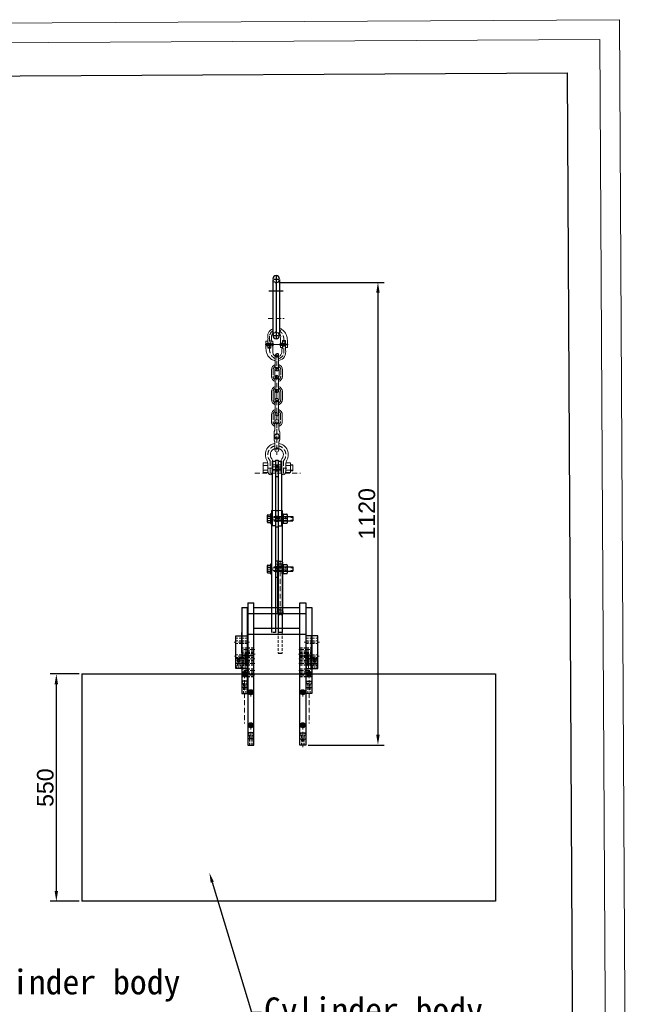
# Model space of a CAD drawing. Header units: millimetres. Extents: x 8906 to 12292, y 11483 to 16253.
# Tile 3 of 3: x 10813 to 12292, y 13868 to 16253. Entities that reach past the tile are written whole.
import ezdxf
from ezdxf import colors
from ezdxf.entities.mleader import LeaderData, LeaderLine
from ezdxf.math import Vec2, Vec3

# ---------------------------------------------------------------- set-up
doc = ezdxf.new("R2010")
doc.units = ezdxf.units.MM
for name, pattern in [('ACAD_ISO10W100', [18, 12, -3, 0, -3]), ('CENTER', [2, 1.25, -0.25, 0.25, -0.25]), ('DASHDOTX2', [50.8, 25.4, -12.7, 0, -12.7]), ('DASHED', [0.75, 0.5, -0.25]), ('DASHED2', [9.525, 6.35, -3.175]), ('HIDDEN', [0.375, 0.25, -0.125]), ('HIDDEN2', [4.7625, 3.175, -1.5875])]:
    doc.linetypes.add(name, pattern=pattern)
for name, color, linetype, lineweight in [('1粗实线层', 7, 'Continuous', 20), ('3轮廓线层', 7, 'Continuous', 30), ('4中心线层', 1, 'ACAD_ISO10W100', 15), ('5虚线', 2, 'DASHED2', 15), ('图层1轮廓线层', 7, 'Continuous', 40), ('图层3中心线层', 1, 'DASHDOTX2', 20), ('图层4虚线', 2, 'HIDDEN2', 15)]:
    doc.layers.add(name, color=color, linetype=linetype, lineweight=lineweight)
for name, color, linetype in [('1轮廓实线层', 7, 'Continuous'), ('3中心线层', 1, 'CENTER'), ('5虚线层', 2, 'DASHED'), ('6剖面线层', 2, 'DASHED')]:
    doc.layers.add(name, color=color, linetype=linetype)
doc.styles.get("Standard").update_dxf_attribs({"font": 'arial.ttf'})
doc.dimstyles.new('ISO-25', dxfattribs={"dimscale": 10, "dimtxt": 4, "dimasz": 2.5, "dimexe": 1.5, "dimexo": 0.625, "dimtad": 1, "dimdec": 1, "dimtxsty": 'Standard', "dimcen": 2.5, "dimclrd": 4, "dimclre": 4, "dimclrt": 3, "dimadec": 0, "dimazin": 0, "dimtfac": 1, "dimtdec": 1, "dimtmove": 0, "dimatfit": 3, "dimfxl": 1, "dimarcsym": 0})

# ---------------------------------------------------------------- blocks, each defined once
blk = doc.blocks.new('*D28')
at = {"layer": '3轮廓线层', "color": 4, "lineweight": -2, "transparency": 16777216}
for p, q in [((11439.968317, 15616.432999), (11695.274186, 15616.432999)), ((11680.274186, 15591.432999), (11680.274186, 14520.876677)), ((11511.618166, 14495.876677), (11695.274186, 14495.876677))]:
    blk.add_line(p, q, dxfattribs=at)
at = {"layer": '3轮廓线层', "color": 4, "transparency": 16777216}
for points in [[(11676.10752, 15591.432999), (11684.440853, 15591.432999), (11680.274186, 15616.432999)], [(11676.10752, 14520.876677), (11684.440853, 14520.876677), (11680.274186, 14495.876677)]]:
    blk.add_solid(points, dxfattribs=at)
at = {"layer": 'Defpoints', "color": 0, "transparency": 16777216}
for p in [(11433.718317, 15616.432999), (11505.368166, 14495.876677), (11680.274186, 14495.876677)]:
    blk.add_point(p, dxfattribs=at)
at = {"layer": '3轮廓线层', "color": 3, "transparency": 16777216, "insert": (11653.601267, 15056.154838), "char_height": 40, "attachment_point": 5, "rotation": 90}
blk.add_mtext('1120', dxfattribs=at)
blk = doc.blocks.new('*D30')
at = {"layer": '3轮廓线层', "color": 4, "lineweight": -2, "transparency": 16777216}
for p, q in [((10956.732217, 14668.266549), (10886.30555, 14668.266549)), ((10901.30555, 14142.641549), (10901.30555, 14643.266549)), ((10956.732217, 14117.641549), (10886.30555, 14117.641549))]:
    blk.add_line(p, q, dxfattribs=at)
at = {"layer": '3轮廓线层', "color": 4, "transparency": 16777216}
for points in [[(10897.138884, 14643.266549), (10905.472217, 14643.266549), (10901.30555, 14668.266549)], [(10897.138884, 14142.641549), (10905.472217, 14142.641549), (10901.30555, 14117.641549)]]:
    blk.add_solid(points, dxfattribs=at)
at = {"layer": 'Defpoints', "color": 0, "transparency": 16777216}
for p in [(10901.30555, 14668.266549), (10962.982217, 14668.266549), (10962.982217, 14117.641549)]:
    blk.add_point(p, dxfattribs=at)
at = {"layer": '3轮廓线层', "color": 3, "transparency": 16777216, "insert": (10874.632631, 14392.954049), "char_height": 40, "attachment_point": 5, "rotation": 90}
blk.add_mtext('550', dxfattribs=at)

msp = doc.modelspace()

# ---------------------------------------------------------------- linework, layer by layer
for p, q in [((11425.72, 15623.82), (11425.72, 15487.82)), ((11441.72, 15623.82), (11441.72, 15487.82)), ((11412.59, 15036.1), (11412.59, 15052.81)), ((11412.59, 15049.26), (11420.37, 15049.26)), ((11413.86, 15054.08), (11420.37, 15054.08)), ((11428.15, 15050.01), (11474.25, 15050.01)), ((11412.59, 15039.64), (11420.37, 15039.64)), ((11413.86, 15034.83), (11420.37, 15034.83)), ((11428.15, 15038.9), (11474.25, 15038.9)), ((11412.59, 14914.09), (11412.59, 14930.8)), ((11413.86, 14932.07), (11420.37, 14932.07)), ((11412.59, 14927.26), (11420.37, 14927.26)), ((11412.59, 14917.64), (11420.37, 14917.64)), ((11413.86, 14912.82), (11420.37, 14912.82)), ((11428.15, 14928), (11474.25, 14928)), ((11428.15, 14916.89), (11474.25, 14916.89))]:
    msp.add_line(p, q)
at = {"linetype": 'HIDDEN'}
for p, q in [((11428.15, 15048.42), (11458.17, 15048.42)), ((11468.17, 15048.42), (11474.25, 15048.42)), ((11428.15, 15040.48), (11458.17, 15040.48)), ((11468.17, 15040.48), (11474.25, 15040.48)), ((11428.15, 14926.42), (11458.17, 14926.42)), ((11428.15, 14918.48), (11458.17, 14918.48)), ((11468.17, 14926.42), (11474.25, 14926.42)), ((11468.17, 14918.48), (11474.25, 14918.48))]:
    msp.add_line(p, q, dxfattribs=at)
for centre, start, end in [((11413.86, 15052.81), 90, 180), ((11413.86, 15050.53), 180, 270), ((11413.86, 15047.99), 90, 180), ((11413.86, 15040.91), 180, 270), ((11413.86, 15038.37), 90, 180), ((11413.86, 15036.1), 180, 270), ((11413.86, 14930.8), 90, 180), ((11413.86, 14928.53), 180, 270), ((11413.86, 14925.99), 90, 180), ((11413.86, 14918.91), 180, 270), ((11413.86, 14916.37), 90, 180), ((11413.86, 14914.09), 180, 270)]:
    msp.add_arc(centre, 1.27, start, end)
at = {"layer": '1粗实线层'}
for p, q in [((11413.96, 15458.67), (11413.96, 15479.86)), ((11422.63, 15485.49), (11422.63, 15477.71)), ((11433.71, 15495.83), (11433.72, 15495.83)), ((11444.3, 15458.67), (11444.3, 15482.56)), ((11408.8, 15474.43), (11408.8, 15457.09)), ((11408.8, 15474.43), (11408.81, 15466.55)), ((11408.8, 15474.43), (11413.96, 15474.43)), ((11413.93, 15474.43), (11413.93, 15457.09)), ((11413.96, 15468.99), (11413.93, 15468.99)), ((11413.96, 15464.11), (11413.93, 15464.11)), ((11413.93, 15457.09), (11420.62, 15457.09)), ((11413.93, 15457.09), (11413.96, 15457.09)), ((11420.58, 15458.67), (11413.96, 15458.67)), ((11421.95, 15476.64), (11420.58, 15476)), ((11420.58, 15458.67), (11420.58, 15476)), ((11420.58, 15474.43), (11420.62, 15474.43)), ((11420.62, 15468.99), (11420.58, 15468.99)), ((11420.62, 15464.11), (11420.58, 15464.11)), ((11420.62, 15474.43), (11420.62, 15457.09)), ((11420.62, 15474.43), (11425.74, 15474.43)), ((11425.74, 15474.43), (11425.74, 15450.53)), ((11425.74, 15468.99), (11427.12, 15468.99)), ((11425.74, 15464.11), (11427.13, 15464.11)), ((11444.3, 15468.99), (11442.92, 15468.99)), ((11444.3, 15464.11), (11442.92, 15464.11)), ((11442.92, 15464.11), (11442.92, 15464.11)), ((11449.42, 15458.67), (11444.3, 15458.67)), ((11447.41, 15447.61), (11447.41, 15455.39)), ((11448.09, 15456.46), (11449.46, 15457.09)), ((11449.42, 15458.67), (11449.42, 15476)), ((11456.12, 15476), (11449.42, 15476)), ((11449.46, 15474.43), (11449.46, 15457.09)), ((11449.46, 15474.43), (11456.08, 15474.43)), ((11456.08, 15474.43), (11456.08, 15453.24)), ((11456.12, 15458.67), (11456.12, 15476)), ((11461.24, 15458.67), (11456.12, 15458.67)), ((11461.24, 15458.67), (11461.24, 15476)), ((11461.24, 15458.67), (11461.24, 15466.55)), ((11431.61, 15440.73), (11431.61, 15406.07)), ((11435.61, 15440.6), (11435.61, 15440.6)), ((11439.61, 15440.6), (11439.61, 15406.2)), ((11422.41, 15405), (11422.41, 15389)), ((11430.41, 15405), (11430.41, 15389)), ((11431.54, 15387.93), (11431.54, 15353.28)), ((11435.54, 15387.8), (11435.54, 15387.8)), ((11439.54, 15387.8), (11439.54, 15353.41)), ((11440.81, 15405), (11440.81, 15389)), ((11448.81, 15405), (11448.81, 15389)), ((11422.34, 15352.21), (11422.34, 15342.79)), ((11422.34, 15342.79), (11422.34, 15332.92)), ((11430.34, 15352.21), (11430.34, 15342.79)), ((11430.34, 15342.79), (11430.34, 15332.92)), ((11440.74, 15352.21), (11440.74, 15342.79)), ((11440.74, 15342.79), (11440.74, 15332.92)), ((11448.74, 15352.21), (11448.74, 15342.79)), ((11448.74, 15342.79), (11448.74, 15332.92)), ((11431.48, 15331.85), (11431.48, 15297.2)), ((11435.48, 15331.72), (11435.48, 15331.72)), ((11439.48, 15331.72), (11439.48, 15297.33)), ((11422.21, 15296.13), (11422.21, 15280.13)), ((11430.21, 15296.13), (11430.21, 15280.13)), ((11440.61, 15296.13), (11440.61, 15280.13)), ((11448.61, 15296.13), (11448.61, 15280.13)), ((11430.69, 15260.83), (11430.69, 15279.65)), ((11440.14, 15260.72), (11440.14, 15279.65)), ((11428.52, 15254.44), (11428.52, 15254.44)), ((11428.52, 15244.96), (11428.52, 15254.17)), ((11428.52, 15244.92), (11428.52, 15254.17)), ((11428.52, 15244.96), (11428.52, 15235.75)), ((11442.31, 15244.96), (11442.31, 15254.17)), ((11442.31, 15245.01), (11442.31, 15235.75)), ((11442.31, 15244.97), (11442.31, 15235.75)), ((11430.69, 15229.21), (11430.69, 15210.27)), ((11440.14, 15229.09), (11440.14, 15210.27)), ((11442.31, 15235.49), (11442.31, 15235.49)), ((11413.56, 15179.24), (11402.65, 15179.24)), ((11402.65, 15179.24), (11402.65, 15156.21)), ((11402.65, 15173.24), (11413.55, 15173.24)), ((11413.55, 15178.07), (11413.55, 15156.21)), ((11425.67, 15181.89), (11425.67, 15160.46)), ((11425.67, 15175), (11445.07, 15175)), ((11445.07, 15181.89), (11445.07, 15160.46)), ((11457.18, 15179.24), (11468.09, 15179.24)), ((11457.19, 15178.07), (11457.19, 15156.21)), ((11457.19, 15173.79), (11457.19, 15175)), ((11468.09, 15173.24), (11457.19, 15173.24)), ((11468.09, 15179.24), (11468.09, 15156.21)), ((11468.09, 15175), (11474.15, 15175)), ((11474.14, 15173.79), (11468.09, 15173.79)), ((11474.15, 15175), (11474.14, 15173.79)), ((11474.15, 15175), (11474.15, 15160.46)), ((11402.65, 15162.22), (11413.55, 15162.22)), ((11402.65, 15156.21), (11413.55, 15156.21)), ((11425.67, 15160.46), (11445.07, 15160.46)), ((11468.09, 15162.22), (11457.19, 15162.22)), ((11468.09, 15156.21), (11457.19, 15156.21)), ((11474.14, 15161.67), (11468.09, 15161.67)), ((11468.09, 15160.46), (11474.15, 15160.46))]:
    msp.add_line(p, q, dxfattribs=at)
at = {"layer": '1粗实线层', "extrusion": (-0.001846, -0.007044, 0.999973), "elevation": 3598.98}
for points in [[(12272.51, 16278.66), (12298.36, 11526.73), (8938.41, 11508.45), (8912.56, 16260.38)], [(12224.77, 16230.4), (12250.1, 11574.47), (8986.15, 11556.71), (8960.82, 16212.65)]]:
    msp.add_lwpolyline(points, close=True, dxfattribs=at)
at = {"layer": '1粗实线层'}
msp.add_circle((11435.41, 15244.96), 5.12, dxfattribs=at)
msp.add_circle((11435.41, 15244.96), 5.12, dxfattribs=at)
for centre, radius, start, end in [((11433.66, 15485.49), 20.48, 112.81602, 195.94237), ((11421.45, 15477.71), 1.18, 294.95653, 0), ((11433.66, 15485.49), 11.03, 136.0669, 180), ((11433.66, 15485.49), 11.03, 344.64111, 43.08014), ((11436.38, 15447.61), 20.48, 280.90854, 15.94237), ((11448.59, 15455.39), 1.18, 114.95654, 180), ((11436.38, 15447.61), 11.03, 164.64111, 248.7255), ((11435.61, 15440.6), 4, 0, 181.85653), ((11435.67, 15447.8), 11.2, 268.96832, 270), ((11436.38, 15447.61), 11.03, 290.57598, 0), ((11435.61, 15405), 13.2, 107.6397, 180), ((11435.61, 15405), 5.2, 140.28486, 180), ((11435.61, 15406.2), 4, 178.14347, 0), ((11435.61, 15405), 5.2, 90, 90.10036), ((11435.61, 15405), 13.2, 0, 72.3603), ((11435.61, 15405), 5.2, 0, 39.71514), ((11435.61, 15389), 13.2, 180, 252.06961), ((11435.61, 15389), 5.2, 180, 218.60243), ((11435.54, 15387.8), 4, 0, 181.85653), ((11435.61, 15389), 5.2, 263.81354, 270), ((11435.61, 15389), 5.2, 319.19758, 0), ((11435.61, 15389), 13.2, 287.34948, 0), ((11435.54, 15352.21), 13.2, 107.6397, 180), ((11435.54, 15352.21), 13.2, 0, 72.3603), ((11435.54, 15352.21), 5.2, 140.28486, 180), ((11435.48, 15331.72), 4, 0, 181.85653), ((11435.54, 15353.41), 4, 178.14347, 0), ((11435.54, 15352.21), 5.2, 89.99939, 90.10036), ((11435.54, 15352.21), 5.2, 0, 39.71514), ((11435.54, 15332.92), 13.2, 180, 252.06961), ((11435.54, 15332.92), 5.2, 180, 218.60243), ((11435.54, 15332.92), 5.2, 263.81354, 270), ((11435.54, 15332.92), 5.2, 319.19758, 0), ((11435.54, 15332.92), 13.2, 287.34948, 0), ((11435.41, 15296.13), 13.2, 107.33993, 180), ((11435.41, 15296.13), 5.2, 139.16218, 180), ((11435.48, 15297.33), 4, 178.14347, 0), ((11435.41, 15296.13), 13.2, 0, 72.06003), ((11435.41, 15296.13), 5.2, 0, 38.56532), ((11435.41, 15280.13), 13.2, 180, 249.0148), ((11435.41, 15280.13), 5.2, 180, 0), ((11435.41, 15279.65), 4.73, 0, 180), ((11435.41, 15280.13), 13.2, 290.9852, 0), ((11429.7, 15254.17), 1.18, 154.66797, 179.99885), ((11435.41, 15244.96), 6.89, 179.6087, 180.38901), ((11429.51, 15260.83), 1.18, 348.91622, 0), ((11441.13, 15254.17), 1.18, 0, 25.33254), ((11435.41, 15244.96), 6.89, 359.6087, 0.38901), ((11435.37, 15199.24), 27.88, 99.76254, 211.95275), ((11429.7, 15235.75), 1.18, 180, 205.33254), ((11435.37, 15199.24), 27.88, 328.04725, 80.23746), ((11441.32, 15229.09), 1.18, 168.91622, 180), ((11441.13, 15235.75), 1.18, 334.66797, 359.99885), ((11435.37, 15199.24), 15.76, 107.4576, 218.49995), ((11435.41, 15210.27), 4.73, 180, 0), ((11435.37, 15199.24), 15.76, 321.50005, 72.5424), ((11401.43, 15178.07), 12.12, 0, 31.95275), ((11413.55, 15181.89), 12.12, 0, 38.49995), ((11457.19, 15181.89), 12.12, 141.50005, 180), ((11469.31, 15178.07), 12.12, 148.04725, 180)]:
    msp.add_arc(centre, radius, start, end, dxfattribs=at)
at = {"layer": '1粗实线层', "extrusion": (0, 0, -1)}
for centre, major_axis, ratio, start_param, end_param in [((11435.41, 15244.96), (0, -7.87), 0.875637, 4.712389, 7.8608613), ((11435.41, 15244.96), (0, 7.87), 0.875637, 4.712389, 4.7192687), ((11435.41, 15244.96), (0, 7.87), 0.875637, 7.8539816, 7.8608613), ((11419.61, 15160.46), (0, -9.7), 0.625, 4.712389, 7.8539816), ((11451.13, 15160.46), (0, -9.7), 0.625, 4.712389, 7.8539816)]:
    msp.add_ellipse(centre, major_axis=major_axis, ratio=ratio, start_param=start_param, end_param=end_param, dxfattribs=at)
at = {"layer": '1粗实线层'}
msp.add_open_spline([(11461.24, 15476), (11461.11, 15476.78), (11460.85, 15478.32), (11459.92, 15486.11), (11456.74, 15494.08), (11449.73, 15501.64), (11444.82, 15504.31), (11442.61, 15504.97), (11441.72, 15505.16)], degree=3, knots=[0, 0, 0, 0, 1, 2, 3, 4, 5, 5.5735185, 5.5735185, 5.5735185, 5.5735185], dxfattribs=at)
for points in [[(11408.8, 15457.09), (11408.93, 15456.32), (11409.18, 15454.77), (11410.14, 15446.98), (11413.23, 15439.03), (11420.61, 15431.41), (11424.92, 15428.5), (11434, 15427.02), (11430.65, 15427.47), (11432.38, 15427.3)], [(11428.64, 15254.68), (11428.8, 15255.03), (11428.96, 15255.37), (11429.35, 15256.33), (11429.63, 15256.97), (11430.24, 15258.92), (11430.48, 15259.64), (11430.59, 15260.23), (11430.67, 15260.61)], [(11442.2, 15254.68), (11442.03, 15255.03), (11441.87, 15255.37), (11441.48, 15256.33), (11441.2, 15256.96), (11440.58, 15258.93), (11440.36, 15259.59), (11440.22, 15260.34), (11440.14, 15260.72)], [(11428.63, 15235.25), (11428.8, 15234.9), (11428.96, 15234.55), (11429.35, 15233.59), (11429.63, 15232.96), (11430.25, 15230.99), (11430.47, 15230.34), (11430.61, 15229.58), (11430.69, 15229.21)], [(11442.19, 15235.25), (11442.03, 15234.9), (11441.87, 15234.55), (11441.48, 15233.59), (11441.2, 15232.96), (11440.59, 15231.01), (11440.35, 15230.28), (11440.24, 15229.7), (11440.16, 15229.32)]]:
    msp.add_open_spline(points, degree=3, dxfattribs=at)
at = {"layer": '1轮廓实线层'}
for centre, start, end in [((11433.72, 15625.57), 0, 180), ((11433.72, 15487.82), 180, 0)]:
    msp.add_arc(centre, 8, start, end, dxfattribs=at)
at = {"layer": '3中心线层'}
for p, q in [((11428, 15624.46), (11440.4, 15624.46)), ((11433.72, 15633.57), (11433.72, 15481.57)), ((11416.12, 15596.46), (11451.07, 15596.46)), ((11428.28, 15487.82), (11439.15, 15487.82))]:
    msp.add_line(p, q, dxfattribs=at)
at = {"layer": '3轮廓线层'}
for p, q in [((11424.37, 15183.96), (11424.37, 15026.95)), ((11424.37, 15183.96), (11432.37, 15183.96)), ((11432.37, 15186.46), (11432.37, 14768.99)), ((11432.37, 15186.46), (11438.37, 15186.46)), ((11432.37, 15172.46), (11438.37, 15172.46)), ((11432.37, 15169.71), (11438.37, 15169.71)), ((11438.37, 15186.46), (11438.37, 14768.99)), ((11438.37, 15183.96), (11446.37, 15183.96)), ((11446.37, 15183.96), (11446.37, 15026.95)), ((11432.37, 15163.21), (11438.37, 15163.21)), ((11432.37, 15160.46), (11438.37, 15160.46)), ((11432.37, 15160.46), (11438.37, 15160.46)), ((11432.37, 15146.46), (11438.37, 15146.46)), ((11420.37, 15055.95), (11420.37, 15032.95)), ((11422.37, 15055.95), (11420.37, 15055.95)), ((11420.37, 15055.95), (11420.37, 15032.95)), ((11422.37, 15055.95), (11420.37, 15055.95)), ((11420.37, 15054.08), (11420.37, 15034.83)), ((11422.37, 15064.48), (11422.37, 14768.99)), ((11422.37, 15064.48), (11424.37, 15064.48)), ((11422.37, 15032.95), (11422.37, 15055.95)), ((11422.37, 15032.95), (11422.37, 15055.95)), ((11432.37, 15064.45), (11438.37, 15064.45)), ((11432.37, 15050.45), (11438.37, 15050.45)), ((11432.37, 15050.45), (11438.37, 15050.45)), ((11432.37, 15047.7), (11438.37, 15047.7)), ((11432.37, 15047.7), (11438.37, 15047.7)), ((11446.37, 15064.48), (11448.37, 15064.48)), ((11448.37, 15064.48), (11448.37, 14768.99)), ((11448.37, 15033), (11448.37, 15056)), ((11448.37, 15056), (11450.37, 15056)), ((11448.37, 15032.95), (11448.37, 15055.95)), ((11448.37, 15055.95), (11450.37, 15055.95)), ((11450.37, 15056), (11450.37, 15033)), ((11450.37, 15055.95), (11450.37, 15032.95)), ((11450.37, 15054.05), (11450.37, 15034.71)), ((11450.37, 15049.87), (11460.37, 15049.87)), ((11451.67, 15055.35), (11459.07, 15055.35)), ((11451.67, 15049.87), (11459.07, 15049.87)), ((11460.37, 15054.05), (11460.37, 15034.71)), ((11474.25, 15050.01), (11474.25, 15038.9)), ((11420.37, 15032.95), (11422.37, 15032.95)), ((11420.37, 15032.95), (11422.37, 15032.95)), ((11432.37, 15026.95), (11424.37, 15026.95)), ((11432.37, 15041.2), (11438.37, 15041.2)), ((11432.37, 15041.2), (11438.37, 15041.2)), ((11432.37, 15038.45), (11438.37, 15038.45)), ((11432.37, 15038.45), (11438.37, 15038.45)), ((11432.37, 15024.45), (11438.37, 15024.45)), ((11438.37, 15026.95), (11446.37, 15026.95)), ((11450.37, 15033), (11448.37, 15033)), ((11450.37, 15032.95), (11448.37, 15032.95)), ((11450.37, 15038.9), (11460.37, 15038.9)), ((11451.67, 15038.9), (11459.07, 15038.9)), ((11451.67, 15033.41), (11459.07, 15033.41)), ((11420.37, 14933.95), (11420.37, 14910.95)), ((11422.37, 14933.95), (11420.37, 14933.95)), ((11420.37, 14932.07), (11420.37, 14912.82)), ((11422.37, 14910.95), (11422.37, 14933.95)), ((11432.37, 14942.45), (11438.37, 14942.45)), ((11432.37, 14928.45), (11438.37, 14928.45)), ((11437.37, 14935.08), (11437.37, 14817.62)), ((11438.37, 14935.08), (11448.37, 14935.08)), ((11448.37, 14911), (11448.37, 14934)), ((11448.37, 14934), (11450.37, 14934)), ((11449.37, 14935.08), (11449.37, 14817.62)), ((11450.37, 14934), (11450.37, 14911)), ((11450.37, 14932.05), (11450.37, 14912.71)), ((11451.67, 14933.35), (11459.07, 14933.35)), ((11460.37, 14932.05), (11460.37, 14912.71)), ((11420.37, 14910.95), (11422.37, 14910.95)), ((11432.37, 14925.7), (11438.37, 14925.7)), ((11432.37, 14919.2), (11438.37, 14919.2)), ((11432.37, 14916.45), (11438.37, 14916.45)), ((11450.37, 14911), (11448.37, 14911)), ((11450.37, 14927.86), (11460.37, 14927.86)), ((11450.37, 14916.89), (11460.37, 14916.89)), ((11451.67, 14927.86), (11459.07, 14927.86)), ((11451.67, 14916.89), (11459.07, 14916.89)), ((11451.67, 14911.41), (11459.07, 14911.41)), ((11474.25, 14928), (11474.25, 14916.89)), ((11432.37, 14902.45), (11438.37, 14902.45)), ((11365.37, 14840.5), (11365.37, 14495.88)), ((11365.37, 14840.5), (11379.37, 14840.5)), ((11379.37, 14495.88), (11379.37, 14840.5)), ((11491.37, 14495.88), (11491.37, 14840.5)), ((11491.37, 14840.5), (11505.37, 14840.5)), ((11505.37, 14840.5), (11505.37, 14495.88)), ((11350.37, 14829.58), (11350.37, 14620.88)), ((11350.37, 14829.58), (11364.37, 14829.57)), ((11350.37, 14829.39), (11364.37, 14829.39)), ((11364.37, 14620.88), (11364.37, 14829.57)), ((11364.37, 14814.94), (11506.37, 14814.94)), ((11379.37, 14829.39), (11491.37, 14829.39)), ((11447.92, 14820.96), (11448.91, 14820.96)), ((11506.37, 14620.88), (11506.37, 14829.44)), ((11506.37, 14829.44), (11520.37, 14829.42)), ((11506.37, 14829.39), (11520.37, 14829.39)), ((11520.37, 14829.42), (11520.37, 14620.88)), ((11350.37, 14718.99), (11350.37, 14768.99)), ((11364.37, 14764.94), (11506.37, 14764.94)), ((11365.37, 14718.99), (11365.37, 14768.99)), ((11365.37, 14768.99), (11365.37, 14718.99)), ((11379.37, 14779.39), (11491.37, 14779.39)), ((11438.37, 14769.47), (11448.37, 14769.47)), ((11505.37, 14768.99), (11505.37, 14718.99)), ((11520.37, 14768.99), (11520.37, 14718.99)), ((11336.37, 14681.88), (11336.37, 14760.87)), ((11336.37, 14760.87), (11350.37, 14760.87)), ((11351.37, 14681.88), (11351.37, 14760.87)), ((11351.37, 14760.87), (11365.37, 14760.87)), ((11519.37, 14760.87), (11505.37, 14760.87)), ((11519.37, 14681.88), (11519.37, 14760.87)), ((11534.37, 14760.87), (11520.37, 14760.87)), ((11534.37, 14681.88), (11534.37, 14760.87)), ((11438.37, 14718.99), (11448.37, 14718.99)), ((11350.37, 14705.87), (11336.37, 14705.87)), ((11350.37, 14693.87), (11336.37, 14693.87)), ((11364.37, 14711.99), (11350.37, 14711.99)), ((11365.37, 14705.87), (11351.37, 14705.87)), ((11365.37, 14693.87), (11351.37, 14693.87)), ((11379.37, 14711.99), (11365.37, 14711.99)), ((11491.37, 14711.99), (11505.37, 14711.99)), ((11505.37, 14705.87), (11519.37, 14705.87)), ((11505.37, 14693.87), (11519.37, 14693.87)), ((11506.37, 14711.99), (11520.37, 14711.99)), ((11520.37, 14705.87), (11534.37, 14705.87)), ((11520.37, 14693.87), (11534.37, 14693.87)), ((10962.98, 14668.27), (11964.95, 14668.27)), ((10962.98, 14668.27), (10962.98, 14117.64)), ((11350.37, 14681.88), (11336.37, 14681.88)), ((11364.37, 14681.88), (11350.37, 14681.88)), ((11364.37, 14668.88), (11350.37, 14668.88)), ((11365.37, 14681.88), (11351.37, 14681.88)), ((11505.37, 14681.88), (11519.37, 14681.88)), ((11506.37, 14681.88), (11520.37, 14681.88)), ((11506.37, 14668.88), (11520.37, 14668.88)), ((11520.37, 14681.88), (11534.37, 14681.88)), ((11964.95, 14668.27), (11964.95, 14117.64)), ((11364.37, 14650.88), (11350.37, 14650.88)), ((11506.37, 14650.88), (11520.37, 14650.88)), ((11364.37, 14635.88), (11350.37, 14635.88)), ((11350.37, 14620.88), (11364.37, 14620.88)), ((11379.37, 14627.88), (11365.37, 14627.88)), ((11491.37, 14627.88), (11505.37, 14627.88)), ((11506.37, 14635.88), (11520.37, 14635.88)), ((11520.37, 14620.88), (11506.37, 14620.88)), ((11379.37, 14543.88), (11365.37, 14543.88)), ((11379.37, 14525.88), (11365.37, 14525.88)), ((11491.37, 14543.88), (11505.37, 14543.88)), ((11491.37, 14525.88), (11505.37, 14525.88)), ((11379.37, 14510.88), (11365.37, 14510.88)), ((11491.37, 14510.88), (11505.37, 14510.88)), ((11365.37, 14495.88), (11379.37, 14495.88)), ((11505.37, 14495.88), (11491.37, 14495.88)), ((11964.95, 14117.64), (10962.98, 14117.64))]:
    msp.add_line(p, q, dxfattribs=at)
at = {"layer": '3轮廓线层', "extrusion": (-0.001846, -0.007044, 0.999973), "elevation": 3598.98}
msp.add_lwpolyline([(12145.21, 16149.97), (12169.67, 11654.04), (9225.71, 11638.02), (9201.25, 16133.95)], close=True, dxfattribs=at)
at = {"layer": '3轮廓线层'}
for centre in [(11357.37, 14668.88), (11513.37, 14668.88), (11372.37, 14623.88), (11498.37, 14623.88), (11372.37, 14543.88), (11498.37, 14543.88)]:
    msp.add_circle(centre, 3.25, dxfattribs=at)
for centre, start, end in [((11451.67, 15054.05), 90, 180), ((11451.67, 15051.17), 180, 270), ((11451.67, 15048.57), 90, 180), ((11459.07, 15054.05), 0, 90), ((11459.07, 15051.17), 270, 0), ((11459.07, 15048.57), 0, 90), ((11451.67, 15040.2), 180, 270), ((11451.67, 15037.6), 90, 180), ((11451.67, 15034.71), 180, 270), ((11459.07, 15040.2), 270, 0), ((11459.07, 15037.6), 0, 90), ((11459.07, 15034.71), 270, 0), ((11451.67, 14932.05), 90, 180), ((11451.67, 14929.16), 180, 270), ((11459.07, 14932.05), 0, 90), ((11459.07, 14929.16), 270, 0), ((11451.67, 14926.56), 90, 180), ((11451.67, 14918.19), 180, 270), ((11451.67, 14915.59), 90, 180), ((11451.67, 14912.71), 180, 270), ((11459.07, 14926.56), 0, 90), ((11459.07, 14918.19), 270, 0), ((11459.07, 14915.59), 0, 90), ((11459.07, 14912.71), 270, 0)]:
    msp.add_arc(centre, 1.3, start, end, dxfattribs=at)
at = {"layer": '4中心线层'}
for p, q in [((11414.76, 15529.23), (11453.06, 15529.23)), ((11417.9, 15485.49), (11417.27, 15457.09)), ((11407.1, 15466.55), (11458.38, 15466.55)), ((11462.94, 15466.55), (11411.66, 15466.55)), ((11452.77, 15476), (11452.14, 15447.61)), ((11437.26, 15440.6), (11434.02, 15440.6)), ((11435.61, 15444.6), (11435.61, 15402.2)), ((11437.31, 15406.2), (11433.99, 15406.2)), ((11426.41, 15405), (11426.41, 15389)), ((11437.2, 15387.8), (11433.96, 15387.8)), ((11435.54, 15391.8), (11435.54, 15349.4)), ((11444.81, 15405), (11444.81, 15389)), ((11426.34, 15352.21), (11426.34, 15342.79)), ((11426.34, 15342.79), (11426.34, 15332.92)), ((11437.24, 15353.41), (11433.93, 15353.41)), ((11435.54, 15349.4), (11435.48, 15243.81)), ((11444.74, 15352.21), (11444.74, 15342.79)), ((11444.74, 15342.79), (11444.74, 15332.92)), ((11437.13, 15331.72), (11433.9, 15331.72)), ((11426.21, 15296.13), (11426.21, 15280.13)), ((11437.18, 15297.33), (11433.87, 15297.33)), ((11435.41, 15231.65), (11435.41, 15290.9)), ((11444.61, 15296.13), (11444.61, 15280.13)), ((11435.41, 15258.28), (11435.41, 15199.02)), ((11419.61, 15184.15), (11419.61, 15150.76)), ((11451.13, 15184.15), (11451.13, 15150.76)), ((11382.16, 15155), (11493.03, 15155)), ((11414.16, 15166.46), (11459.84, 15166.46)), ((11414.16, 15044.45), (11459.84, 15044.45)), ((11414.16, 15044.45), (11459.84, 15044.45)), ((11446.61, 14935.07), (11440.13, 14935.09)), ((11443.39, 14940.32), (11443.35, 14929.51)), ((11443.37, 14935.08), (11443.37, 14817.62)), ((11414.16, 14922.45), (11459.84, 14922.45)), ((11446.61, 14817.61), (11440.13, 14817.64)), ((11443.39, 14822.87), (11443.35, 14812.06)), ((11354.54, 14745.32), (11332.24, 14745.32)), ((11369.54, 14745.32), (11347.24, 14745.32)), ((11501.2, 14745.32), (11523.5, 14745.32)), ((11516.2, 14745.32), (11538.5, 14745.32)), ((11366.95, 14727.32), (11350.37, 14727.32)), ((11368.24, 14716.02), (11350.37, 14716.02)), ((11381.95, 14727.32), (11365.37, 14727.32)), ((11383.24, 14716.02), (11365.37, 14716.02)), ((11487.49, 14716.02), (11505.37, 14716.02)), ((11488.78, 14727.32), (11505.37, 14727.32)), ((11502.49, 14716.02), (11520.37, 14716.02)), ((11503.78, 14727.32), (11520.37, 14727.32)), ((11353.64, 14711.42), (11332.83, 14711.42)), ((11368.64, 14711.42), (11347.83, 14711.42)), ((11366.79, 14704.72), (11350.37, 14704.72)), ((11367.28, 14693.42), (11350.37, 14693.42)), ((11381.79, 14704.72), (11365.37, 14704.72)), ((11382.28, 14693.42), (11365.37, 14693.42)), ((11488.46, 14693.42), (11505.37, 14693.42)), ((11488.94, 14704.72), (11505.37, 14704.72)), ((11502.09, 14711.42), (11522.91, 14711.42)), ((11503.46, 14693.42), (11520.37, 14693.42)), ((11503.94, 14704.72), (11520.37, 14704.72)), ((11517.09, 14711.42), (11537.91, 14711.42)), ((11367.44, 14676.83), (11350.37, 14676.83)), ((11382.44, 14676.83), (11365.37, 14676.83)), ((11488.3, 14676.83), (11505.37, 14676.83)), ((11503.3, 14676.83), (11520.37, 14676.83)), ((11365.9, 14665.57), (11350.37, 14665.57)), ((11380.9, 14665.57), (11365.37, 14665.57)), ((11489.83, 14665.57), (11505.37, 14665.57)), ((11504.83, 14665.57), (11520.37, 14665.57)), ((11357.37, 14640.9), (11357.37, 14547.95)), ((11513.37, 14640.9), (11513.37, 14547.95)), ((11498.37, 14515.9), (11498.37, 14490.95))]:
    msp.add_line(p, q, dxfattribs=at)
for centre, radius, start, end in [((11433.71, 15482.52), 20, 57.11455, 66.40371), ((11433.66, 15485.49), 15.76, 120.27197, 180), ((11435.67, 15447.8), 16, 237.11455, 255.28652), ((11436.38, 15447.61), 15.76, 284.24179, 0), ((11435.61, 15405), 9.2, 115.77146, 180), ((11435.61, 15405), 9.2, 0, 64.22854), ((11435.61, 15389), 9.2, 180, 243.78671), ((11435.61, 15389), 9.2, 295.33127, 0), ((11435.54, 15352.21), 9.2, 115.77146, 180), ((11435.54, 15352.21), 9.2, 0, 64.22854), ((11435.54, 15332.92), 9.2, 180, 243.78671), ((11435.54, 15332.92), 9.2, 295.33127, 0), ((11435.41, 15296.13), 9.2, 115.3168, 180), ((11435.41, 15296.13), 9.2, 0, 63.77213), ((11435.41, 15280.13), 9.2, 180, 239.08045), ((11435.41, 15280.13), 9.2, 300.91955, 0), ((11435.37, 15199.24), 21.82, 102.51332, 223.76174), ((11435.37, 15199.24), 21.82, 316.23826, 77.48668)]:
    msp.add_arc(centre, radius, start, end, dxfattribs=at)
for points in [[(11452.77, 15476), (11452.67, 15477.25), (11452.47, 15479.74), (11452.08, 15482.75), (11451.05, 15486.68), (11450.05, 15489.14), (11448.87, 15491.72), (11447.73, 15493.85), (11446.47, 15495.45), (11444.17, 15497.51), (11442.57, 15498.5), (11441.77, 15499)], [(11417.27, 15457.09), (11417.37, 15455.85), (11417.57, 15453.36), (11417.96, 15450.34), (11418.99, 15446.42), (11419.99, 15443.96), (11421.17, 15441.38), (11422.31, 15439.25), (11423.57, 15437.65), (11425.87, 15435.59), (11427.47, 15434.59), (11428.28, 15434.1)]]:
    msp.add_open_spline(points, degree=3, dxfattribs=at)
at = {"layer": '5虚线'}
for p, q in [((11432.37, 15169.71), (11424.37, 15169.71)), ((11438.37, 15169.71), (11446.37, 15169.71)), ((11432.37, 15163.21), (11424.37, 15163.21)), ((11438.37, 15163.21), (11446.37, 15163.21)), ((11432.37, 15047.7), (11422.37, 15047.7)), ((11432.37, 15047.7), (11422.37, 15047.7)), ((11424.37, 15064.48), (11432.37, 15064.48)), ((11438.37, 15064.48), (11446.37, 15064.48)), ((11438.37, 15047.7), (11448.37, 15047.7)), ((11438.37, 15047.7), (11448.37, 15047.7)), ((11432.37, 15041.2), (11422.37, 15041.2)), ((11432.37, 15041.2), (11422.37, 15041.2)), ((11438.37, 15041.2), (11448.37, 15041.2)), ((11438.37, 15041.2), (11448.37, 15041.2)), ((11432.37, 14925.7), (11422.37, 14925.7)), ((11432.37, 14919.2), (11422.37, 14919.2)), ((11438.37, 14925.7), (11448.37, 14925.7)), ((11438.37, 14919.2), (11448.37, 14919.2)), ((11422.37, 14829.39), (11422.37, 14768.99)), ((11432.37, 14829.39), (11432.37, 14768.99)), ((11438.37, 14829.39), (11438.37, 14769.47)), ((11448.37, 14829.39), (11448.37, 14769.47)), ((11432.37, 14769.47), (11422.37, 14769.47)), ((11432.37, 14768.99), (11422.37, 14768.99)), ((11438.37, 14769.47), (11448.37, 14769.47)), ((11438.37, 14768.99), (11438.37, 14718.99)), ((11448.37, 14768.99), (11448.37, 14718.99)), ((11350.37, 14754.62), (11336.37, 14754.62)), ((11350.37, 14748.32), (11336.37, 14748.32)), ((11350.37, 14742.32), (11336.37, 14742.32)), ((11365.37, 14754.62), (11351.37, 14754.62)), ((11365.37, 14748.32), (11351.37, 14748.32)), ((11365.37, 14742.32), (11351.37, 14742.32)), ((11505.37, 14754.62), (11519.37, 14754.62)), ((11505.37, 14748.32), (11519.37, 14748.32)), ((11505.37, 14742.32), (11519.37, 14742.32)), ((11520.37, 14754.62), (11534.37, 14754.62)), ((11520.37, 14748.32), (11534.37, 14748.32)), ((11520.37, 14742.32), (11534.37, 14742.32)), ((11350.37, 14714.42), (11336.37, 14714.42)), ((11364.37, 14731.32), (11350.37, 14731.32)), ((11364.37, 14730.57), (11350.37, 14730.57)), ((11364.37, 14724.07), (11350.37, 14724.07)), ((11364.37, 14723.32), (11350.37, 14723.32)), ((11364.37, 14720.02), (11350.37, 14720.02)), ((11364.37, 14719.27), (11350.37, 14719.27)), ((11364.37, 14717.99), (11350.37, 14717.99)), ((11365.37, 14714.42), (11351.37, 14714.42)), ((11379.37, 14731.32), (11365.37, 14731.32)), ((11379.37, 14730.57), (11365.37, 14730.57)), ((11379.37, 14724.07), (11365.37, 14724.07)), ((11379.37, 14723.32), (11365.37, 14723.32)), ((11379.37, 14720.02), (11365.37, 14720.02)), ((11379.37, 14719.27), (11365.37, 14719.27)), ((11379.37, 14717.99), (11365.37, 14717.99)), ((11491.37, 14731.32), (11505.37, 14731.32)), ((11491.37, 14730.57), (11505.37, 14730.57)), ((11491.37, 14724.07), (11505.37, 14724.07)), ((11491.37, 14723.32), (11505.37, 14723.32)), ((11491.37, 14720.02), (11505.37, 14720.02)), ((11491.37, 14719.27), (11505.37, 14719.27)), ((11491.37, 14717.99), (11505.37, 14717.99)), ((11505.37, 14714.42), (11519.37, 14714.42)), ((11506.37, 14731.32), (11520.37, 14731.32)), ((11506.37, 14730.57), (11520.37, 14730.57)), ((11506.37, 14724.07), (11520.37, 14724.07)), ((11506.37, 14723.32), (11520.37, 14723.32)), ((11506.37, 14720.02), (11520.37, 14720.02)), ((11506.37, 14719.27), (11520.37, 14719.27)), ((11506.37, 14717.99), (11520.37, 14717.99)), ((11520.37, 14714.42), (11534.37, 14714.42)), ((11350.37, 14708.42), (11336.37, 14708.42)), ((11350.37, 14701.77), (11336.37, 14701.77)), ((11364.37, 14712.77), (11350.37, 14712.77)), ((11364.37, 14712.02), (11350.37, 14712.02)), ((11364.37, 14708.72), (11350.37, 14708.72)), ((11364.37, 14707.97), (11350.37, 14707.97)), ((11364.37, 14701.47), (11350.37, 14701.47)), ((11364.37, 14700.72), (11350.37, 14700.72)), ((11364.37, 14697.42), (11350.37, 14697.42)), ((11364.37, 14696.67), (11350.37, 14696.67)), ((11364.37, 14690.17), (11350.37, 14690.17)), ((11365.37, 14708.42), (11351.37, 14708.42)), ((11365.37, 14701.77), (11351.37, 14701.77)), ((11379.37, 14712.77), (11365.37, 14712.77)), ((11379.37, 14712.02), (11365.37, 14712.02)), ((11379.37, 14708.72), (11365.37, 14708.72)), ((11379.37, 14707.97), (11365.37, 14707.97)), ((11379.37, 14701.47), (11365.37, 14701.47)), ((11379.37, 14700.72), (11365.37, 14700.72)), ((11379.37, 14697.42), (11365.37, 14697.42)), ((11379.37, 14696.67), (11365.37, 14696.67)), ((11379.37, 14690.17), (11365.37, 14690.17)), ((11491.37, 14712.77), (11505.37, 14712.77)), ((11491.37, 14712.02), (11505.37, 14712.02)), ((11491.37, 14708.72), (11505.37, 14708.72)), ((11491.37, 14707.97), (11505.37, 14707.97)), ((11491.37, 14701.47), (11505.37, 14701.47)), ((11491.37, 14700.72), (11505.37, 14700.72)), ((11491.37, 14697.42), (11505.37, 14697.42)), ((11491.37, 14696.67), (11505.37, 14696.67)), ((11491.37, 14690.17), (11505.37, 14690.17)), ((11505.37, 14708.42), (11519.37, 14708.42)), ((11505.37, 14701.77), (11519.37, 14701.77)), ((11506.37, 14712.77), (11520.37, 14712.77)), ((11506.37, 14712.02), (11520.37, 14712.02)), ((11506.37, 14708.72), (11520.37, 14708.72)), ((11506.37, 14707.97), (11520.37, 14707.97)), ((11506.37, 14701.47), (11520.37, 14701.47)), ((11506.37, 14700.72), (11520.37, 14700.72)), ((11506.37, 14697.42), (11520.37, 14697.42)), ((11506.37, 14696.67), (11520.37, 14696.67)), ((11506.37, 14690.17), (11520.37, 14690.17)), ((11520.37, 14708.42), (11534.37, 14708.42)), ((11520.37, 14701.77), (11534.37, 14701.77)), ((11364.37, 14689.42), (11350.37, 14689.42)), ((11364.37, 14680.83), (11350.37, 14680.83)), ((11364.37, 14680.08), (11350.37, 14680.08)), ((11364.37, 14673.58), (11350.37, 14673.58)), ((11364.37, 14672.83), (11350.37, 14672.83)), ((11364.37, 14669.57), (11350.37, 14669.57)), ((11364.37, 14668.82), (11350.37, 14668.82)), ((11379.37, 14689.42), (11365.37, 14689.42)), ((11379.37, 14680.83), (11365.37, 14680.83)), ((11379.37, 14680.08), (11365.37, 14680.08)), ((11379.37, 14673.58), (11365.37, 14673.58)), ((11379.37, 14672.83), (11365.37, 14672.83)), ((11379.37, 14669.57), (11365.37, 14669.57)), ((11379.37, 14668.82), (11365.37, 14668.82)), ((11491.37, 14689.42), (11505.37, 14689.42)), ((11491.37, 14680.83), (11505.37, 14680.83)), ((11491.37, 14680.08), (11505.37, 14680.08)), ((11491.37, 14673.58), (11505.37, 14673.58)), ((11491.37, 14672.83), (11505.37, 14672.83)), ((11491.37, 14669.57), (11505.37, 14669.57)), ((11491.37, 14668.82), (11505.37, 14668.82)), ((11506.37, 14689.42), (11520.37, 14689.42)), ((11506.37, 14680.83), (11520.37, 14680.83)), ((11506.37, 14680.08), (11520.37, 14680.08)), ((11506.37, 14673.58), (11520.37, 14673.58)), ((11506.37, 14672.83), (11520.37, 14672.83)), ((11506.37, 14669.57), (11520.37, 14669.57)), ((11506.37, 14668.82), (11520.37, 14668.82)), ((11364.37, 14662.32), (11350.37, 14662.32)), ((11364.37, 14661.57), (11350.37, 14661.57)), ((11352.37, 14645.38), (11362.04, 14645.38)), ((11379.37, 14662.32), (11365.37, 14662.32)), ((11379.37, 14661.57), (11365.37, 14661.57)), ((11491.37, 14662.32), (11505.37, 14662.32)), ((11491.37, 14661.57), (11505.37, 14661.57)), ((11506.37, 14662.32), (11520.37, 14662.32)), ((11506.37, 14661.57), (11520.37, 14661.57)), ((11508.37, 14645.42), (11518.37, 14645.42)), ((11354.37, 14635.88), (11354.37, 14620.88)), ((11354.72, 14635.88), (11354.72, 14620.88)), ((11360.02, 14635.88), (11360.02, 14620.88)), ((11360.37, 14635.88), (11360.37, 14620.88)), ((11510.37, 14635.88), (11510.37, 14620.88)), ((11510.72, 14635.88), (11510.72, 14620.88)), ((11516.02, 14635.88), (11516.02, 14620.88)), ((11516.37, 14635.88), (11516.37, 14620.88)), ((11367.37, 14519.98), (11377.37, 14519.98)), ((11369.37, 14510.88), (11369.37, 14495.88)), ((11369.72, 14510.88), (11369.72, 14495.88)), ((11375.02, 14510.88), (11375.02, 14495.88)), ((11375.37, 14510.88), (11375.37, 14495.88)), ((11493.37, 14519.98), (11503.37, 14519.98)), ((11495.37, 14510.88), (11495.37, 14495.88)), ((11495.72, 14510.88), (11495.72, 14495.88)), ((11501.02, 14510.88), (11501.02, 14495.88)), ((11501.37, 14510.88), (11501.37, 14495.88))]:
    msp.add_line(p, q, dxfattribs=at)
at = {"layer": '5虚线层'}
for p, q in [((11414.59, 15050.95), (11412.59, 15050.95)), ((11422.37, 15050.95), (11420.37, 15050.95)), ((11448.37, 15051), (11450.37, 15051)), ((11448.37, 15050.95), (11450.37, 15050.95)), ((11412.59, 15037.95), (11414.59, 15037.95)), ((11420.37, 15037.95), (11422.37, 15037.95)), ((11450.37, 15038), (11448.37, 15038)), ((11450.37, 15037.95), (11448.37, 15037.95)), ((11414.59, 14928.95), (11412.59, 14928.95)), ((11448.37, 14929), (11450.37, 14929)), ((11412.59, 14915.95), (11414.59, 14915.95)), ((11450.37, 14916), (11448.37, 14916))]:
    msp.add_line(p, q, dxfattribs=at)
for centre in [(11443.37, 14935.06), (11443.37, 14817.6)]:
    msp.add_circle(centre, 6.48, dxfattribs=at)
for centre, radius, start, end in [((11433.72, 15624.46), 8.03, 184.5363, 355.4637), ((11433.72, 15487.82), 8, 0, 180)]:
    msp.add_arc(centre, radius, start, end, dxfattribs=at)
at = {"layer": '6剖面线层'}
for p, q in [((11408.8, 15468.99), (11413.93, 15468.99)), ((11408.8, 15464.11), (11413.93, 15464.11)), ((11420.58, 15468.99), (11413.96, 15468.99)), ((11413.96, 15464.11), (11420.58, 15464.11)), ((11420.58, 15464.11), (11413.96, 15464.11)), ((11420.62, 15468.99), (11425.74, 15468.99)), ((11420.62, 15464.11), (11425.74, 15464.11)), ((11449.42, 15468.99), (11444.3, 15468.99)), ((11449.42, 15464.11), (11444.3, 15464.11)), ((11449.46, 15468.99), (11456.08, 15468.99)), ((11449.46, 15464.11), (11456.08, 15464.11)), ((11461.24, 15468.99), (11456.12, 15468.99)), ((11461.24, 15464.11), (11456.12, 15464.11))]:
    msp.add_line(p, q, dxfattribs=at)
for centre, radius, start, end in [((11435.61, 15440.6), 4, 181.85653, 0), ((11435.61, 15406.2), 4, 0, 181.85653), ((11435.54, 15387.8), 4, 181.85653, 0), ((11435.54, 15353.41), 4, 0, 181.85653), ((11435.48, 15331.72), 4, 181.85653, 0), ((11435.48, 15297.33), 4, 0, 181.85653), ((11435.41, 15279.65), 4.73, 180, 0), ((11435.41, 15210.27), 4.73, 0, 180)]:
    msp.add_arc(centre, radius, start, end, dxfattribs=at)
at = {"layer": '图层1轮廓线层'}
for centre, radius in [((11357.37, 14668.88), 5.25), ((11357.37, 14668.88), 2.65), ((11513.37, 14668.88), 5.25), ((11513.37, 14668.88), 2.65), ((11372.37, 14623.88), 5.25), ((11372.37, 14623.88), 2.65), ((11498.37, 14623.88), 5.25), ((11498.37, 14623.88), 2.65), ((11372.37, 14543.88), 5.25), ((11498.37, 14543.88), 5.25), ((11372.37, 14543.88), 2.65), ((11498.37, 14543.88), 2.65)]:
    msp.add_circle(centre, radius, dxfattribs=at)
at = {"layer": '图层3中心线层'}
for p, q in [((11343.37, 14708.33), (11343.37, 14693.88)), ((11343.37, 14680.43), (11343.37, 14693.88)), ((11358.37, 14708.33), (11358.37, 14693.88)), ((11358.37, 14680.43), (11358.37, 14693.88)), ((11512.37, 14708.33), (11512.37, 14693.88)), ((11512.37, 14680.43), (11512.37, 14693.88)), ((11527.37, 14708.33), (11527.37, 14693.88)), ((11527.37, 14680.43), (11527.37, 14693.88)), ((11363.04, 14668.88), (11351.7, 14668.88)), ((11357.37, 14669.31), (11357.37, 14658.45)), ((11507.7, 14668.88), (11519.04, 14668.88)), ((11513.37, 14669.31), (11513.37, 14658.45)), ((11357.37, 14652.97), (11357.37, 14635.88)), ((11357.37, 14651.43), (11357.37, 14637.99)), ((11513.37, 14652.97), (11513.37, 14635.88)), ((11513.37, 14651.43), (11513.37, 14637.99)), ((11378.04, 14623.88), (11366.7, 14623.88)), ((11372.37, 14624.31), (11372.37, 14613.45)), ((11492.7, 14623.88), (11504.04, 14623.88)), ((11498.37, 14624.31), (11498.37, 14613.45)), ((11378.04, 14543.88), (11366.7, 14543.88)), ((11372.37, 14544.31), (11372.37, 14533.45)), ((11372.37, 14527.97), (11372.37, 14510.88)), ((11372.37, 14526.43), (11372.37, 14512.99)), ((11492.7, 14543.88), (11504.04, 14543.88)), ((11498.37, 14544.31), (11498.37, 14533.45)), ((11498.37, 14527.97), (11498.37, 14510.88)), ((11498.37, 14526.43), (11498.37, 14512.99))]:
    msp.add_line(p, q, dxfattribs=at)
at = {"layer": '图层4虚线'}
for p, q in [((11338.37, 14686.88), (11340.73, 14689.88)), ((11340.37, 14705.87), (11340.37, 14693.88)), ((11340.37, 14689.42), (11340.37, 14693.88)), ((11340.72, 14705.87), (11340.72, 14693.88)), ((11346.02, 14705.87), (11346.02, 14693.88)), ((11348.37, 14686.88), (11346.02, 14689.88)), ((11346.37, 14705.87), (11346.37, 14693.88)), ((11346.37, 14689.44), (11346.37, 14693.88)), ((11353.37, 14686.88), (11355.73, 14689.88)), ((11355.37, 14705.87), (11355.37, 14693.88)), ((11355.37, 14689.42), (11355.37, 14693.88)), ((11355.72, 14705.87), (11355.72, 14693.88)), ((11361.02, 14705.87), (11361.02, 14693.88)), ((11363.37, 14686.88), (11361.02, 14689.88)), ((11361.37, 14705.87), (11361.37, 14693.88)), ((11361.37, 14689.44), (11361.37, 14693.88)), ((11507.37, 14686.88), (11509.71, 14689.88)), ((11509.37, 14705.87), (11509.37, 14693.88)), ((11509.37, 14689.44), (11509.37, 14693.88)), ((11509.72, 14705.87), (11509.72, 14693.88)), ((11517.37, 14686.88), (11515.01, 14689.88)), ((11515.02, 14705.87), (11515.02, 14693.88)), ((11515.37, 14705.87), (11515.37, 14693.88)), ((11515.37, 14689.42), (11515.37, 14693.88)), ((11522.37, 14686.88), (11524.71, 14689.88)), ((11524.37, 14705.87), (11524.37, 14693.88)), ((11524.37, 14689.44), (11524.37, 14693.88)), ((11524.72, 14705.87), (11524.72, 14693.88)), ((11532.37, 14686.88), (11530.01, 14689.88)), ((11530.02, 14705.87), (11530.02, 14693.88)), ((11530.37, 14705.87), (11530.37, 14693.88)), ((11530.37, 14689.42), (11530.37, 14693.88)), ((11338.37, 14681.88), (11338.37, 14686.88)), ((11348.37, 14681.88), (11348.37, 14686.88)), ((11353.37, 14681.88), (11353.37, 14686.88)), ((11363.37, 14681.88), (11363.37, 14686.88)), ((11507.37, 14681.88), (11507.37, 14686.88)), ((11517.37, 14681.88), (11517.37, 14686.88)), ((11522.37, 14681.88), (11522.37, 14686.88)), ((11532.37, 14681.88), (11532.37, 14686.88)), ((11352.37, 14650.88), (11352.37, 14644.98)), ((11352.37, 14644.98), (11354.73, 14641.98)), ((11354.37, 14642.44), (11354.37, 14637.99)), ((11362.37, 14644.98), (11360.02, 14641.98)), ((11360.37, 14642.43), (11360.37, 14637.99)), ((11362.37, 14650.88), (11362.37, 14644.98)), ((11508.37, 14650.88), (11508.37, 14644.98)), ((11508.37, 14644.98), (11510.71, 14641.98)), ((11510.37, 14642.43), (11510.37, 14637.99)), ((11518.37, 14644.98), (11516.01, 14641.98)), ((11516.37, 14642.44), (11516.37, 14637.99)), ((11518.37, 14650.88), (11518.37, 14644.98)), ((11354.37, 14641.88), (11354.37, 14635.88)), ((11360.37, 14641.88), (11360.37, 14635.88)), ((11510.37, 14641.88), (11510.37, 14635.88)), ((11516.37, 14641.88), (11516.37, 14635.88)), ((11367.37, 14525.88), (11367.37, 14519.98)), ((11377.37, 14525.88), (11377.37, 14519.98)), ((11493.37, 14525.88), (11493.37, 14519.98)), ((11503.37, 14525.88), (11503.37, 14519.98)), ((11367.37, 14519.98), (11369.73, 14516.98)), ((11369.37, 14517.44), (11369.37, 14512.99)), ((11369.37, 14516.88), (11369.37, 14510.88)), ((11377.37, 14519.98), (11375.02, 14516.98)), ((11375.37, 14517.43), (11375.37, 14512.99)), ((11375.37, 14516.88), (11375.37, 14510.88)), ((11493.37, 14519.98), (11495.71, 14516.98)), ((11495.37, 14517.43), (11495.37, 14512.99)), ((11495.37, 14516.88), (11495.37, 14510.88)), ((11503.37, 14519.98), (11501.01, 14516.98)), ((11501.37, 14517.44), (11501.37, 14512.99)), ((11501.37, 14516.88), (11501.37, 14510.88))]:
    msp.add_line(p, q, dxfattribs=at)
for centre, start, end in [((11357.37, 14668.88), 90, 0), ((11513.37, 14668.88), 180, 90), ((11372.37, 14623.88), 90, 0), ((11498.37, 14623.88), 180, 90), ((11372.37, 14543.88), 90, 0), ((11498.37, 14543.88), 180, 90)]:
    msp.add_arc(centre, 3, start, end, dxfattribs=at)

# ---------------------------------------------------------------- dimensions: what is measured, and where the dimension line sits
at = {"layer": '3轮廓线层'}
for base, p1, p2, text, picture, middle in [((11680.27, 14495.88), (11433.72, 15616.43), (11505.37, 14495.88), '1120', '*D28', (11653.6, 15056.15)), ((10901.31, 14668.27), (10962.98, 14117.64), (10962.98, 14668.27), '550', '*D30', (10874.63, 14392.95))]:
    dim = msp.add_linear_dim(base=base, p1=p1, p2=p2, angle=90, text=text, dimstyle='ISO-25', dxfattribs=at)
    dim.commit()
    dim.dimension.update_dxf_attribs({"geometry": picture, "text_midpoint": middle})

# ---------------------------------------------------------------- leaders
at = {"layer": '3轮廓线层', "color": 3}
ml = msp.add_multileader_mtext('Standard', dxfattribs=at)
ml.set_content('{\\fSimSun|b0|i0|c134|p2;Cylinder body}', color=3)
ml.set_leader_properties(color=4)
ml.build(insert=Vec2(0, 0))
ml.multileader.update_dxf_attribs({"arrow_head_size": 24, "scale": 3})
ctx = ml.context
ctx.base_point, ctx.scale, ctx.char_height, ctx.arrow_head_size, ctx.landing_gap_size, ctx.plane_origin = Vec3(10665.25, 13916.89), 3, 60, 24, 6, Vec3(10262.38, 14143.04)
notes = []
notes.append((ctx, [(0, (1, 1, 0), (10641.25, 13916.89), (1, 0), 24, [(0, [(10476.43, 14208.71)], 0, [])])]))
ctx.mtext.insert, ctx.mtext.flow_direction = Vec3(10671.25, 13952.26), 5
ml = msp.add_multileader_mtext('Standard', dxfattribs=at)
ml.set_content('{\\fSimSun|b0|i0|c134|p2;Cylinder body}', color=3)
ml.set_leader_properties(color=4)
ml.build(insert=Vec2(0, 0))
ml.multileader.update_dxf_attribs({"arrow_head_size": 24, "scale": 3})
ctx = ml.context
ctx.base_point, ctx.scale, ctx.char_height, ctx.arrow_head_size, ctx.landing_gap_size, ctx.plane_origin = Vec3(11398.09, 13849.48), 3, 60, 24, 6, Vec3(11271.99, 14186.94)
notes.append((ctx, [(0, (1, 1, 0), (11374.09, 13849.48), (1, 0), 24, [(0, [(11271.99, 14186.94)], 0, [])])]))
ctx.mtext.insert, ctx.mtext.flow_direction = Vec3(11404.09, 13884.84), 5
for ctx, leaders in notes:
    for number, flags, end, landing, length, lines in leaders:
        leader = LeaderData()
        leader.index, (leader.has_last_leader_line, leader.has_dogleg_vector, leader.attachment_direction) = number, flags
        leader.last_leader_point, leader.dogleg_vector, leader.dogleg_length = Vec3(end), Vec3(landing), length
        for number, points, colour, breaks in lines:
            line = LeaderLine()
            line.index, line.vertices, line.color, line.breaks = number, Vec3.list(points), colors.encode_raw_color(colour), breaks
            leader.lines.append(line)
        ctx.leaders.append(leader)

doc.saveas('drawing.dxf')
